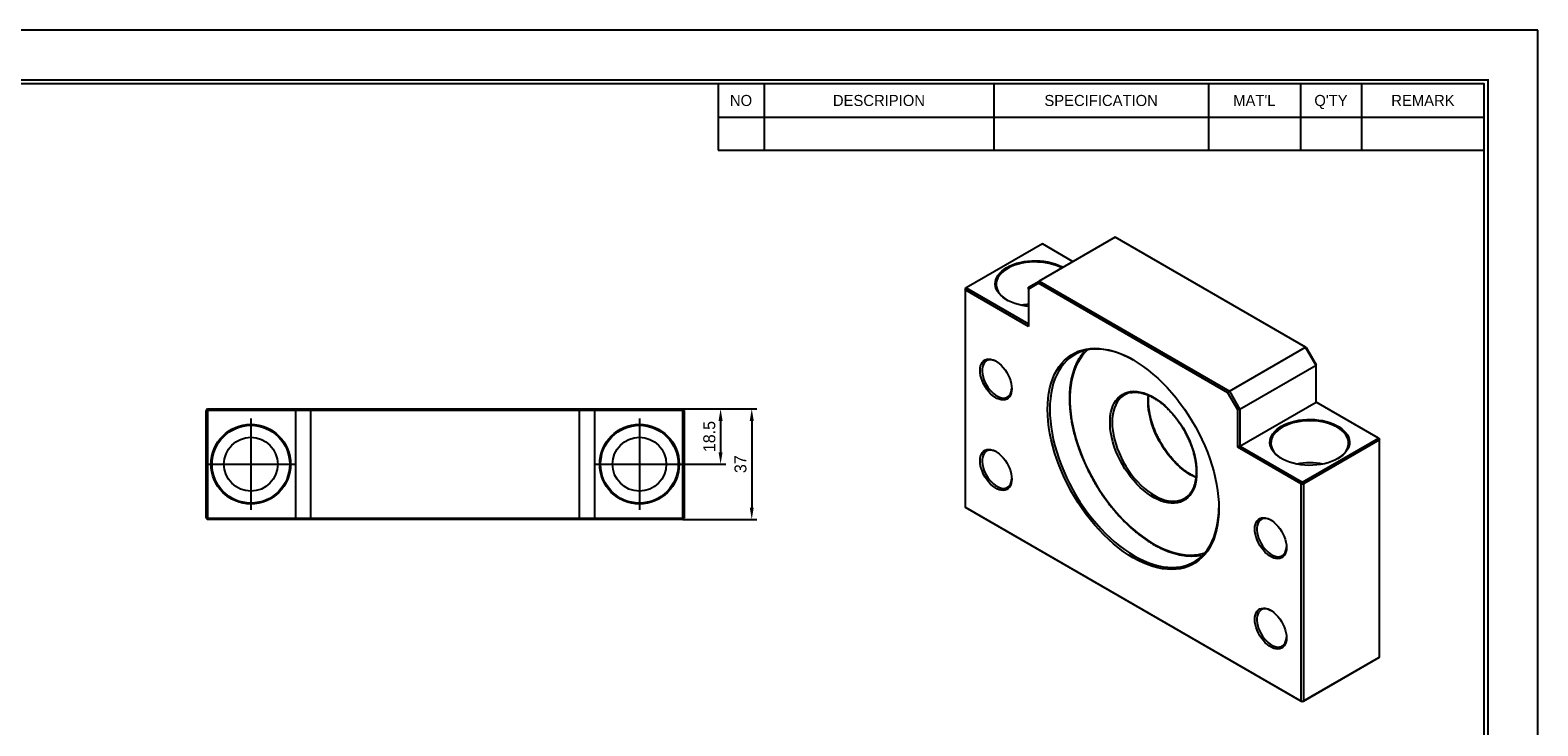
# Model space of a CAD drawing. Header units: millimetres. Extents: x 0 to 761, y 0 to 538.
# Tile 3 of 3: x 257 to 761, y 306 to 538. Entities that reach past the tile are written whole.
import ezdxf
from ezdxf.enums import TextEntityAlignment as Align

# ---------------------------------------------------------------- set-up
doc = ezdxf.new("R2010")
doc.units = ezdxf.units.MM
doc.linetypes.add('CENTER', pattern=[50.8, 31.75, -6.35, 6.35, -6.35])
doc.layers.get('DEFPOINTS').update_dxf_attribs({"linetype": 'CONTINUOUS'})
for name, color, linetype in [('center', 1, 'CENTER'), ('L1', 7, 'CONTINUOUS'), ('OUTLINE', 7, 'CONTINUOUS')]:
    doc.layers.add(name, color=color, linetype=linetype)
doc.dimstyles.get("Standard").update_dxf_attribs({"dimtxt": 4, "dimasz": 4, "dimexe": 1.7, "dimexo": 0, "dimgap": 1.7, "dimtad": 1, "dimdec": 3, "dimzin": 11, "dimdsep": 46, "dimtxsty": 'Standard', "dimcen": 0, "dimclrd": 5, "dimclre": 5, "dimclrt": 3, "dimadec": 0, "dimazin": 0, "dimtfac": 0.6, "dimtdec": 3, "dimtmove": 0, "dimatfit": 3, "dimfxl": 0, "dimtolj": 1, "dimtzin": 11, "dimarcsym": 0})

# ---------------------------------------------------------------- blocks, each defined once
blk = doc.blocks.new('표제란')
at = {"layer": 'L1', "color": 0}
for p, q in [((297, 210), (0, 210)), ((297, 0), (297, 210))]:
    blk.add_line(p, q, dxfattribs=at)
at = {"layer": 'L1'}
for p, q in [((190, 203), (190, 194.34)), ((196, 203), (196, 194.34)), ((226, 203), (226, 194.34)), ((254, 203), (254, 194.34)), ((266, 203), (266, 194.34)), ((274, 203), (274, 194.34)), ((190, 198.67), (290, 198.67)), ((190, 194.34), (290, 194.34))]:
    blk.add_line(p, q, dxfattribs=at)
at = {"layer": 'L1', "const_width": 0.25}
blk.add_lwpolyline([(290.5, 6.5), (290.5, 203.5), (10, 203.5), (10, 6.5)], close=True, dxfattribs=at)
at = {"layer": 'L1'}
blk.add_lwpolyline([(290, 7), (290, 203), (10.5, 203), (10.5, 7)], close=True, dxfattribs=at)
for s, p in [('NO', (193, 200.83)), ('DESCRIPION', (211, 200.83)), ('SPECIFICATION', (240, 200.83)), ("MAT'L", (260, 200.83)), ("Q'TY", (270, 200.83)), ('REMARK', (282, 200.83))]:
    blk.add_text(s, height=1.444, dxfattribs=at).set_placement(p, align=Align.MIDDLE_CENTER)
for tag, p in [('필렛', (179.25, 10.9)), ('모따기', (179.25, 8.3))]:
    blk.add_attdef(tag, text='', height=1.15, dxfattribs=at).set_placement(p, align=Align.MIDDLE_LEFT)
at = {"layer": 'OUTLINE', "ltscale": 0.5}
for tag, p, height in [('TITLE', (237.17, 24.41), 2.5), ('도번', (251.18, 15.64), 2.5), ('SCALE', (253.78, 9.55), 1.2), ('DATE', (277.02, 9.51), 1.2)]:
    blk.add_attdef(tag, p, '', height=height, dxfattribs=at)
blk = doc.blocks.new('*D11')
at = {"layer": 'DEFPOINTS', "color": 0}
for p in [(475.24, 411.68), (476.03, 393.18), (487.89, 393.18)]:
    blk.add_point(p, dxfattribs=at)
at = {"layer": 'OUTLINE', "color": 5, "lineweight": -2}
for p, q in [((475.24, 411.68), (489.59, 411.68)), ((487.89, 407.68), (487.89, 397.18)), ((476.03, 393.18), (489.59, 393.18))]:
    blk.add_line(p, q, dxfattribs=at)
at = {"layer": 'OUTLINE', "color": 5}
for points in [[(487.22, 407.68), (488.55, 407.68), (487.89, 411.68)], [(487.22, 397.18), (488.55, 397.18), (487.89, 393.18)]]:
    blk.add_solid(points, dxfattribs=at)
at = {"layer": 'OUTLINE', "color": 3, "insert": (484.13, 402.43), "char_height": 4, "attachment_point": 5, "rotation": 90}
blk.add_mtext('\\A1;18.5', dxfattribs=at)
blk = doc.blocks.new('*D12')
at = {"layer": 'DEFPOINTS', "color": 0}
for p in [(475.24, 411.68), (475.24, 374.68), (498.32, 374.68)]:
    blk.add_point(p, dxfattribs=at)
at = {"layer": 'OUTLINE', "color": 5, "lineweight": -2}
for p, q in [((475.24, 411.68), (500.02, 411.68)), ((498.32, 407.68), (498.32, 378.68)), ((475.24, 374.68), (500.02, 374.68))]:
    blk.add_line(p, q, dxfattribs=at)
at = {"layer": 'OUTLINE', "color": 5}
for points in [[(497.65, 407.68), (498.99, 407.68), (498.32, 411.68)], [(497.65, 378.68), (498.99, 378.68), (498.32, 374.68)]]:
    blk.add_solid(points, dxfattribs=at)
at = {"layer": 'OUTLINE', "color": 3, "insert": (494.57, 393.18), "char_height": 4, "attachment_point": 5, "rotation": 90}
blk.add_mtext('\\A1;37', dxfattribs=at)

msp = doc.modelspace()

# ---------------------------------------------------------------- linework, layer by layer
at = {"layer": 'center'}
for p, q in [((330.7353, 408.4771), (330.7353, 377.8871)), ((460.7353, 408.4771), (460.7353, 377.8871)), ((315.4403, 393.1821), (346.0303, 393.1821)), ((445.4403, 393.1821), (476.0303, 393.1821))]:
    msp.add_line(p, q, dxfattribs=at)
at = {"layer": 'OUTLINE'}
for p, q in [((595.5526, 466.8133), (570.0967, 452.1179)), ((619.9477, 469.061), (594.4919, 454.3657)), ((605.8033, 460.8956), (595.5526, 466.8133)), ((683.5874, 432.3227), (619.9477, 469.061)), ((590.9564, 452.324), (594.4919, 454.3657)), ((594.2848, 453.6688), (594.4919, 454.3657)), ((594.4919, 454.3657), (658.1315, 417.6273)), ((569.7432, 451.5055), (570.0967, 452.1179)), ((569.7432, 451.9137), (570.0967, 452.1179)), ((569.7432, 451.9137), (569.7432, 451.5055)), ((569.7432, 451.5055), (569.7432, 378.8334)), ((590.9564, 439.2594), (569.7432, 451.5055)), ((570.0967, 452.1179), (590.9564, 440.0759)), ((594.2848, 453.6688), (590.9564, 451.7467)), ((590.9564, 451.7467), (590.9564, 452.324)), ((590.9564, 451.7467), (590.9564, 439.2594)), ((657.6315, 417.0995), (594.2848, 453.6688)), ((658.1315, 417.6273), (683.5874, 432.3227)), ((687.1229, 426.1989), (683.5874, 432.3227)), ((683.5874, 432.3227), (683.7945, 432.203)), ((683.7945, 432.203), (687.1229, 426.438)), ((687.1229, 426.1989), (661.667, 411.5036)), ((687.1229, 426.1989), (687.1229, 426.438)), ((687.1229, 413.9508), (687.1229, 426.1989)), ((657.6315, 417.0995), (658.1315, 417.6273)), ((660.9599, 411.3345), (657.6315, 417.0995)), ((658.1315, 417.6273), (661.667, 411.5036)), ((661.667, 399.2555), (687.1229, 413.9508)), ((707.9825, 401.9088), (687.1229, 413.9508)), ((316.2353, 411.6821), (315.7353, 411.1821)), ((315.7353, 411.1821), (316.2353, 411.1821)), ((315.7353, 375.1821), (315.7353, 411.1821)), ((316.2353, 411.6821), (316.2353, 411.1821)), ((316.2353, 411.6821), (346.2353, 411.6821)), ((345.7353, 411.1821), (316.2353, 411.1821)), ((316.2353, 411.1821), (316.2353, 375.1821)), ((346.2353, 411.6821), (345.7353, 411.1821)), ((345.7353, 375.1821), (345.7353, 411.1821)), ((350.7353, 411.1821), (345.7353, 411.1821)), ((346.2353, 411.6821), (350.9424, 411.6821)), ((350.7353, 411.1821), (350.9424, 411.6821)), ((350.7353, 411.1821), (350.7353, 375.1821)), ((440.7353, 411.1821), (350.7353, 411.1821)), ((350.9424, 411.6821), (440.5282, 411.6821)), ((440.7353, 411.1821), (440.5282, 411.6821)), ((440.5282, 411.6821), (445.2353, 411.6821)), ((445.7353, 411.1821), (440.7353, 411.1821)), ((440.7353, 375.1821), (440.7353, 411.1821)), ((445.7353, 411.1821), (445.2353, 411.6821)), ((445.2353, 411.6821), (475.2353, 411.6821)), ((445.7353, 411.1821), (445.7353, 375.1821)), ((475.2353, 411.1821), (445.7353, 411.1821)), ((475.2353, 411.1821), (475.2353, 411.6821)), ((475.7353, 411.1821), (475.2353, 411.6821)), ((475.2353, 375.1821), (475.2353, 411.1821)), ((475.2353, 411.1821), (475.7353, 411.1821)), ((475.7353, 411.1821), (475.7353, 375.1821)), ((661.667, 411.5036), (660.9599, 411.3345)), ((660.9599, 398.8472), (660.9599, 411.3345)), ((661.667, 411.5036), (661.667, 399.2555)), ((661.667, 399.2555), (660.9599, 398.8472)), ((682.1731, 386.6011), (660.9599, 398.8472)), ((661.667, 399.2555), (682.5267, 387.2135)), ((682.5267, 387.2135), (707.9825, 401.9088)), ((708.3361, 401.2964), (682.8802, 386.6011)), ((707.9825, 401.9088), (708.3361, 401.2964)), ((707.9825, 401.9088), (708.3361, 401.7046)), ((708.3361, 401.2964), (708.3361, 401.7046)), ((708.3361, 328.6243), (708.3361, 401.2964)), ((682.5267, 387.2135), (682.1731, 386.6011)), ((682.1731, 313.929), (682.1731, 386.6011)), ((682.1731, 386.6011), (682.8802, 386.6011)), ((682.5267, 387.2135), (682.8802, 386.6011)), ((682.8802, 386.6011), (682.8802, 313.929)), ((569.7432, 378.8334), (682.1731, 313.929)), ((570.0967, 378.6292), (569.7432, 378.8334)), ((682.5267, 313.7248), (570.0967, 378.6292)), ((315.7353, 375.1821), (316.2353, 375.1821)), ((315.7353, 375.1821), (316.2353, 374.6821)), ((316.2353, 375.1821), (345.7353, 375.1821)), ((316.2353, 374.6821), (316.2353, 375.1821)), ((346.2353, 374.6821), (316.2353, 374.6821)), ((345.7353, 375.1821), (350.7353, 375.1821)), ((346.2353, 374.6821), (345.7353, 375.1821)), ((350.9424, 374.6821), (346.2353, 374.6821)), ((350.7353, 375.1821), (440.7353, 375.1821)), ((350.9424, 374.6821), (350.7353, 375.1821)), ((440.5282, 374.6821), (350.9424, 374.6821)), ((440.5282, 374.6821), (440.7353, 375.1821)), ((445.2353, 374.6821), (440.5282, 374.6821)), ((440.7353, 375.1821), (445.7353, 375.1821)), ((445.7353, 375.1821), (445.2353, 374.6821)), ((475.2353, 374.6821), (445.2353, 374.6821)), ((445.7353, 375.1821), (475.2353, 375.1821)), ((475.2353, 375.1821), (475.7353, 375.1821)), ((475.2353, 375.1821), (475.2353, 374.6821)), ((475.2353, 374.6821), (475.7353, 375.1821)), ((707.9825, 328.4201), (682.5267, 313.7248)), ((682.8802, 313.929), (708.3361, 328.6243)), ((708.3361, 328.6243), (707.9825, 328.4201)), ((682.1731, 313.929), (682.8802, 313.929)), ((682.5267, 313.7248), (682.1731, 313.929)), ((682.8802, 313.929), (682.5267, 313.7248))]:
    msp.add_line(p, q, dxfattribs=at)
at = {"layer": 'OUTLINE', "flags": 128}
for points in [[(590.9564, 445.967), (590.0712, 446.0674), (588.776, 446.2814), (587.5248, 446.5699), (586.3307, 446.93), (585.2057, 447.358), (584.1616, 447.8495), (583.2089, 448.3995), (582.3575, 449.0022), (581.6161, 449.6516), (580.9923, 450.341), (580.4926, 451.0633), (580.1219, 451.811), (579.8843, 452.5766), (579.782, 453.3521), (579.8161, 454.1296), (579.9863, 454.9012), (580.2908, 455.6588), (580.7266, 456.3947), (581.2891, 457.1015), (581.9726, 457.7717), (582.77, 458.3986), (583.6732, 458.9757), (584.6729, 459.4971), (585.7588, 459.9575), (586.9198, 460.352), (588.1441, 460.6768), (589.4189, 460.9283), (590.7313, 461.1041), (592.0678, 461.2024), (593.4146, 461.2221), (594.758, 461.163), (596.0841, 461.0258), (597.3794, 460.8119), (598.6306, 460.5233), (599.8247, 460.1632), (600.9497, 459.7352), (601.9938, 459.2437), (602.4799, 458.9771)], [(602.0531, 458.7307), (601.2762, 459.1258), (600.1954, 459.5816), (599.0391, 459.9708), (597.8197, 460.2893), (596.55, 460.5337), (595.2435, 460.7015), (593.914, 460.7909), (592.5757, 460.8008), (591.2427, 460.7313), (589.9291, 460.583), (588.6489, 460.3575), (587.4157, 460.0572), (586.2424, 459.6853), (585.1417, 459.2458), (584.125, 458.7432), (583.2033, 458.1829), (582.3862, 457.571), (581.6825, 456.9137), (581.0995, 456.2182), (580.6436, 455.4917), (580.3194, 454.7421), (580.1305, 453.9771), (580.0788, 453.205), (580.1649, 452.434), (580.3879, 451.6721), (580.7454, 450.9275), (581.2336, 450.2081), (581.8474, 449.5214), (582.5802, 448.8749), (583.4243, 448.2752), (583.7789, 448.0571)], [(654.596, 378.4331), (654.5475, 376.5382), (654.4023, 374.7057), (654.1609, 372.9417), (653.824, 371.2523), (653.3929, 369.6431), (652.8689, 368.1195), (652.2539, 366.6868), (651.5498, 365.3498), (650.7592, 364.113), (649.8847, 362.9806), (648.9292, 361.9565), (647.896, 361.044), (646.7886, 360.2463), (645.6106, 359.5661), (644.3662, 359.0056), (643.0595, 358.5668), (641.6949, 358.2512), (640.2771, 358.0598), (638.8108, 357.9933), (637.301, 358.0519), (635.7529, 358.2354), (634.1716, 358.5432), (632.5625, 358.9743), (630.9311, 359.5271), (629.2828, 360.1998), (627.6233, 360.9901), (625.9582, 361.8955), (624.293, 362.9127), (622.6335, 364.0383), (620.9852, 365.2687), (619.3538, 366.5995), (617.7447, 368.0262), (616.1634, 369.5442), (614.6153, 371.1481), (613.1055, 372.8327), (611.6392, 374.5921), (610.2214, 376.4205), (608.8568, 378.3116), (607.5501, 380.2591), (606.3057, 382.2563), (605.1278, 384.2965), (604.0203, 386.3729), (602.9871, 388.4783), (602.0316, 390.6057), (601.1571, 392.7478), (600.3665, 394.8974), (599.6624, 397.0472), (599.0474, 399.19), (598.5234, 401.3185), (598.0923, 403.4255), (597.7554, 405.5039), (597.514, 407.5467), (597.3688, 409.5468), (597.3203, 411.4976), (597.3688, 413.3925), (597.514, 415.225), (597.7554, 416.989), (598.0923, 418.6784), (598.5234, 420.2876), (599.0474, 421.8112), (599.6624, 423.2439), (600.3665, 424.5809), (601.1571, 425.8177), (602.0316, 426.9501), (602.9871, 427.9742), (604.0203, 428.8867), (605.1278, 429.6844), (606.3057, 430.3647), (607.5501, 430.9251), (608.8568, 431.3639), (610.2214, 431.6795), (611.6392, 431.8709), (613.1055, 431.9374), (614.6153, 431.8788), (616.1634, 431.6953), (617.7447, 431.3875), (619.3538, 430.9565), (620.9852, 430.4037), (622.6335, 429.7309), (624.293, 428.9406), (625.9582, 428.0353), (627.6233, 427.018), (629.2828, 425.8924), (630.9311, 424.6621), (632.5625, 423.3313), (634.1716, 421.9045), (635.7529, 420.3865), (637.301, 418.7826), (638.8108, 417.098), (640.2771, 415.3386), (641.6949, 413.5102), (643.0595, 411.6191), (644.3662, 409.6716), (645.6106, 407.6744), (646.7886, 405.6342), (647.896, 403.5578), (648.9292, 401.4524), (649.8847, 399.3251), (650.7592, 397.1829), (651.5498, 395.0333), (652.2539, 392.8835), (652.8689, 390.7407), (653.3929, 388.6122), (653.824, 386.5052), (654.1609, 384.4268), (654.4023, 382.3841), (654.5475, 380.3839), (654.596, 378.4331)], [(626.1401, 427.9296), (624.6671, 428.7252), (623.0281, 429.5058), (621.4002, 430.1702), (619.7889, 430.7162), (618.1997, 431.1419), (616.6379, 431.4459), (615.1089, 431.6272), (613.6177, 431.685), (612.1696, 431.6193), (610.7692, 431.4303), (609.4215, 431.1186), (608.1309, 430.6853), (606.9019, 430.1317), (605.7385, 429.4599), (604.6447, 428.6721), (603.6242, 427.7708), (602.6805, 426.7593), (601.8168, 425.6409), (601.036, 424.4194), (600.3406, 423.0989), (599.7332, 421.6838), (599.2157, 420.1791), (598.7898, 418.5898), (598.4571, 416.9212), (598.2187, 415.179), (598.0753, 413.3691), (598.0274, 411.4976), (598.0753, 409.5709), (598.2187, 407.5954), (598.4571, 405.5779), (598.7898, 403.5252), (599.2157, 401.4442), (599.7332, 399.342), (600.3406, 397.2256), (601.036, 395.1023), (601.8168, 392.9792), (602.6805, 390.8636), (603.6242, 388.7625), (604.6447, 386.6831), (605.7385, 384.6324), (606.9019, 382.6173), (608.1309, 380.6447), (609.4215, 378.7213), (610.7692, 376.8535), (612.1696, 375.0477), (613.6177, 373.31), (615.1089, 371.6463), (616.6379, 370.0621), (618.1997, 368.5629), (619.7889, 367.1538), (621.4002, 365.8394), (623.0281, 364.6243), (624.6671, 363.5125), (626.3117, 362.5078), (627.9563, 361.6137), (629.5953, 360.8331), (631.2232, 360.1687), (632.8345, 359.6227), (634.4237, 359.197), (635.9855, 358.893), (637.5145, 358.7118), (639.0057, 358.6539), (640.4538, 358.7196), (641.8542, 358.9086), (643.2019, 359.2203), (644.4925, 359.6537), (645.7216, 360.2072), (646.8849, 360.879), (647.9787, 361.6669), (648.9992, 362.5681), (649.9429, 363.5796), (650.8066, 364.698), (651.5875, 365.9196), (652.2828, 367.2401), (652.8902, 368.6551), (653.4077, 370.1598), (653.8336, 371.7491), (654.1663, 373.4177), (654.4047, 375.1599), (654.5481, 376.9698), (654.5954, 378.6381)], [(610.6726, 431.4124), (609.888, 430.6486), (608.9794, 429.5967), (608.1525, 428.4387), (607.4102, 427.1787), (606.7549, 425.821), (606.189, 424.3703), (605.7144, 422.8317), (605.3328, 421.2103), (605.0454, 419.5118), (604.8532, 417.7421), (604.757, 415.9073), (604.757, 414.0136), (604.8532, 412.0676), (605.0454, 410.076), (605.3328, 408.0457), (605.7144, 405.9837), (606.189, 403.8971), (606.7549, 401.793), (607.4102, 399.6788), (608.1525, 397.5617), (608.9794, 395.449), (609.888, 393.348), (610.8751, 391.266), (611.9374, 389.2101), (613.0712, 387.1874), (614.2725, 385.2048), (615.5373, 383.2693), (616.8612, 381.3875), (618.2395, 379.5658), (619.6677, 377.8106), (621.1407, 376.128), (622.6534, 374.5236), (624.2007, 373.003), (625.7772, 371.5715), (627.3775, 370.2341), (628.9961, 368.9952), (630.6273, 367.8593), (632.2657, 366.8301), (633.9054, 365.9113), (635.5408, 365.1061), (637.1664, 364.4171), (638.7766, 363.8468), (640.3657, 363.3971), (641.9282, 363.0697), (643.4589, 362.8655), (644.9524, 362.7854), (646.4036, 362.8296), (647.8075, 362.9979), (649.1592, 363.2898), (649.8765, 363.502)], [(585.2995, 418.4371), (585.2501, 417.6317), (585.1029, 416.8984), (584.8605, 416.2507), (584.5275, 415.7008), (584.11, 415.2589), (583.616, 414.9333), (583.0545, 414.7299), (582.4361, 414.6527), (581.7722, 414.7029), (581.0752, 414.8798), (580.3581, 415.1799), (579.6343, 415.5978), (578.9172, 416.1255), (578.2202, 416.7534), (577.5563, 417.4697), (576.9379, 418.261), (576.3764, 419.1126), (575.8824, 420.0087), (575.465, 420.9325), (575.132, 421.8669), (574.8896, 422.7944), (574.7423, 423.6977), (574.6929, 424.5602), (574.7423, 425.3655), (574.8896, 426.0989), (575.132, 426.7465), (575.465, 427.2964), (575.8824, 427.7383), (576.3764, 428.064), (576.9379, 428.2673), (577.5563, 428.3446), (578.2202, 428.2943), (578.9172, 428.1175), (579.6343, 427.8173), (580.3581, 427.3995), (581.0752, 426.8717), (581.7722, 426.2438), (582.4361, 425.5276), (583.0545, 424.7363), (583.616, 423.8846), (584.11, 422.9886), (584.5275, 422.0648), (584.8605, 421.1304), (585.1029, 420.2029), (585.2501, 419.2995), (585.2995, 418.4371)], [(580.1769, 427.5148), (579.8324, 427.6859), (579.1523, 427.94), (578.4956, 428.0727), (577.8749, 428.0815), (577.3024, 427.966), (576.7892, 427.7287), (576.3453, 427.3741), (575.9794, 426.9091), (575.6985, 426.3427), (575.5082, 425.6861), (575.4121, 424.9519), (575.4121, 424.1545), (575.5082, 423.3093), (575.6985, 422.4329), (575.9794, 421.5423), (576.3453, 420.6548), (576.7892, 419.7877), (577.3024, 418.9578), (577.8749, 418.1814), (578.4956, 417.4736), (579.1523, 416.848), (579.8324, 416.3169), (580.5225, 415.8907), (581.2093, 415.5776), (581.8793, 415.3837), (582.5196, 415.3128), (583.1176, 415.3663), (583.6618, 415.5431), (584.1415, 415.8398), (584.5474, 416.2506), (584.8716, 416.7675), (585.1078, 417.3805), (585.2513, 418.0776), (585.2965, 418.6465)], [(647.1714, 390.4751), (647.1231, 389.1386), (646.9787, 387.8666), (646.7392, 386.6677), (646.406, 385.5498), (645.9815, 384.5204), (645.4684, 383.5863), (644.8702, 382.7537), (644.1909, 382.0282), (643.4349, 381.4146), (642.6073, 380.917), (641.7136, 380.5387), (640.7597, 380.2822), (639.7521, 380.1492), (638.6974, 380.1406), (637.6026, 380.2565), (636.475, 380.4961), (635.3221, 380.8578), (634.1517, 381.3391), (632.9714, 381.937), (631.7891, 382.6474), (630.6127, 383.4655), (629.4501, 384.386), (628.3089, 385.4027), (627.1968, 386.5088), (626.1211, 387.697), (625.0891, 388.9594), (624.1075, 390.2876), (623.183, 391.6727), (622.3217, 393.1056), (621.5292, 394.5766), (620.8109, 396.076), (620.1716, 397.5938), (619.6155, 399.12), (619.1463, 400.6442), (618.7672, 402.1566), (618.4806, 403.6468), (618.2884, 405.1051), (618.192, 406.5218), (618.192, 407.8873), (618.2884, 409.1926), (618.4806, 410.4291), (618.7672, 411.5885), (619.1463, 412.663), (619.6155, 413.6456), (620.1716, 414.5297), (620.8109, 415.3093), (621.5292, 415.9795), (622.3217, 416.5355), (623.183, 416.9738), (624.1075, 417.2915), (625.0891, 417.4864), (626.1211, 417.5573), (627.1968, 417.5036), (628.3089, 417.3257), (629.4501, 417.0248), (630.6127, 416.6029), (631.7891, 416.0629), (632.9714, 415.4082), (634.1517, 414.6433), (635.3221, 413.7733), (636.475, 412.8039), (637.6026, 411.7416), (638.6974, 410.5934), (639.7521, 409.3671), (640.7597, 408.0707), (641.7136, 406.713), (642.6073, 405.3028), (643.4349, 403.8497), (644.1909, 402.3632), (644.8702, 400.8534), (645.4684, 399.3301), (645.9815, 397.8036), (646.406, 396.2841), (646.7392, 394.7815), (646.9787, 393.306), (647.1231, 391.8673), (647.1714, 390.4751)], [(621.4714, 415.1305), (621.1899, 414.8142), (620.5916, 414.0001), (620.0782, 413.0839), (619.6533, 412.0717), (619.3198, 410.9706), (619.08, 409.7881), (618.9354, 408.5322), (618.8871, 407.2115), (618.9354, 405.835), (619.08, 404.4122), (619.3198, 402.9527), (619.6533, 401.4665), (620.0782, 399.9638), (620.5916, 398.4549), (621.1899, 396.95), (621.8691, 395.4594), (622.6245, 393.9933), (623.451, 392.5618), (624.3429, 391.1746), (625.2942, 389.8411), (626.2983, 388.5705), (627.3484, 387.3715), (628.4373, 386.2523), (629.5575, 385.2205), (630.7015, 384.2831), (631.8614, 383.4465), (633.0292, 382.7166), (634.1971, 382.0982), (635.3569, 381.5955), (636.5009, 381.2121), (637.6212, 380.9506), (638.7101, 380.8126), (639.7601, 380.7992), (640.7642, 380.9105), (641.1645, 380.9928)], [(646.9239, 388.7183), (646.2179, 389.0376), (645.05, 389.6561), (643.8822, 390.386), (642.7223, 391.2225), (641.5783, 392.1599), (640.4581, 393.1918), (639.3692, 394.311), (638.3191, 395.51), (637.315, 396.7806), (636.3638, 398.114), (635.4718, 399.5013), (634.6453, 400.9328), (633.8899, 402.3989), (633.2107, 403.8895), (632.6124, 405.3944), (632.099, 406.9033), (631.6742, 408.406), (631.3406, 409.8922), (631.1008, 411.3516), (630.9562, 412.7745), (630.9079, 414.1509), (630.9562, 415.4717), (631.0309, 416.2293)], [(694.4061, 395.051), (693.4064, 394.5296), (692.3205, 394.0692), (691.1594, 393.6747), (689.9352, 393.35), (688.6603, 393.0984), (687.348, 392.9226), (686.0115, 392.8243), (684.6646, 392.8046), (683.3213, 392.8637), (681.9951, 393.0009), (680.6998, 393.2149), (679.4487, 393.5034), (678.2545, 393.8635), (677.1296, 394.2915), (676.0855, 394.783), (675.1328, 395.3329), (674.2814, 395.9357), (673.54, 396.5851), (672.9162, 397.2745), (672.4165, 397.9968), (672.0458, 398.7445), (671.8081, 399.5101), (671.7058, 400.2856), (671.74, 401.0631), (671.9102, 401.8346), (672.2147, 402.5923), (672.6505, 403.3282), (673.213, 404.0349), (673.8964, 404.7052), (674.6939, 405.3321), (675.597, 405.9092), (676.5967, 406.4306), (677.6827, 406.8909), (678.8437, 407.2855), (680.0679, 407.6102), (681.3428, 407.8618), (682.6552, 408.0376), (683.9917, 408.1359), (685.3385, 408.1556), (686.6819, 408.0965), (688.008, 407.9593), (689.3033, 407.7453), (690.5544, 407.4568), (691.7486, 407.0967), (692.8735, 406.6687), (693.9177, 406.1772), (694.8704, 405.6273), (695.7217, 405.0245), (696.4631, 404.3751), (697.0869, 403.6857), (697.5867, 402.9634), (697.9573, 402.2157), (698.195, 401.4501), (698.2973, 400.6746), (698.2632, 399.8971), (698.093, 399.1256), (697.7884, 398.3679), (697.3527, 397.632), (696.7902, 396.9252), (696.1067, 396.255), (695.3093, 395.6281), (694.4061, 395.051)], [(694.194, 405.5418), (693.2001, 406.0593), (692.1193, 406.5151), (690.963, 406.9043), (689.7436, 407.2228), (688.4739, 407.4672), (687.1674, 407.635), (685.8379, 407.7243), (684.4996, 407.7343), (683.1665, 407.6647), (681.853, 407.5164), (680.5728, 407.2909), (679.3395, 406.9907), (678.1663, 406.6188), (677.0656, 406.1792), (676.0489, 405.6767), (675.1272, 405.1164), (674.3101, 404.5044), (673.6064, 403.8472), (673.0234, 403.1516), (672.5674, 402.4252), (672.2433, 401.6755), (672.0543, 400.9106), (672.0026, 400.1385), (672.0888, 399.3674), (672.3117, 398.6056), (672.6692, 397.861), (673.1575, 397.1415), (673.7712, 396.4549), (674.5041, 395.8083), (675.3482, 395.2087), (675.7028, 394.9906)], [(694.3003, 394.9906), (694.4276, 395.0669), (695.2982, 395.6538), (696.0596, 396.2892), (696.7038, 396.9665), (697.2239, 397.6785), (697.6145, 398.4175), (697.8714, 399.1758), (697.9919, 399.9453), (697.9746, 400.7179), (697.8199, 401.4854), (697.5293, 402.2397), (697.1058, 402.9726), (696.5541, 403.6766), (695.8799, 404.3441), (695.0904, 404.968), (694.194, 405.5418)], [(585.2995, 388.2251), (585.2501, 387.4197), (585.1029, 386.6864), (584.8605, 386.0387), (584.5275, 385.4888), (584.11, 385.0469), (583.616, 384.7213), (583.0545, 384.5179), (582.4361, 384.4406), (581.7722, 384.4909), (581.0752, 384.6678), (580.3581, 384.9679), (579.6343, 385.3858), (578.9172, 385.9135), (578.2202, 386.5414), (577.5563, 387.2577), (576.9379, 388.049), (576.3764, 388.9006), (575.8824, 389.7967), (575.465, 390.7205), (575.132, 391.6549), (574.8896, 392.5824), (574.7423, 393.4857), (574.6929, 394.3481), (574.7423, 395.1535), (574.8896, 395.8869), (575.132, 396.5345), (575.465, 397.0844), (575.8824, 397.5263), (576.3764, 397.8519), (576.9379, 398.0553), (577.5563, 398.1326), (578.2202, 398.0823), (578.9172, 397.9055), (579.6343, 397.6053), (580.3581, 397.1875), (581.0752, 396.6597), (581.7722, 396.0318), (582.4361, 395.3156), (583.0545, 394.5243), (583.616, 393.6726), (584.11, 392.7766), (584.5275, 391.8527), (584.8605, 390.9184), (585.1029, 389.9909), (585.2501, 389.0875), (585.2995, 388.2251)], [(580.1769, 397.3028), (579.8324, 397.4739), (579.1523, 397.728), (578.4956, 397.8607), (577.8749, 397.8694), (577.3024, 397.754), (576.7892, 397.5167), (576.3453, 397.1621), (575.9794, 396.6971), (575.6985, 396.1307), (575.5082, 395.4741), (575.4121, 394.7399), (575.4121, 393.9425), (575.5082, 393.0973), (575.6985, 392.2209), (575.9794, 391.3303), (576.3453, 390.4428), (576.7892, 389.5757), (577.3024, 388.7458), (577.8749, 387.9694), (578.4956, 387.2615), (579.1523, 386.636), (579.8324, 386.1049), (580.5225, 385.6787), (581.2093, 385.3656), (581.8793, 385.1717), (582.5196, 385.1008), (583.1176, 385.1543), (583.6618, 385.3311), (584.1415, 385.6278), (584.5474, 386.0386), (584.8716, 386.5555), (585.1078, 387.1685), (585.2513, 387.8656), (585.2965, 388.4345)], [(677.2234, 365.3706), (677.174, 364.5652), (677.0267, 363.8318), (676.7843, 363.1842), (676.4513, 362.6343), (676.0339, 362.1924), (675.5399, 361.8668), (674.9784, 361.6634), (674.36, 361.5861), (673.6961, 361.6364), (672.9991, 361.8132), (672.282, 362.1134), (671.5582, 362.5312), (670.8411, 363.059), (670.1441, 363.6869), (669.4802, 364.4031), (668.8618, 365.1944), (668.3003, 366.0461), (667.8063, 366.9421), (667.3889, 367.866), (667.0558, 368.8003), (666.8135, 369.7278), (666.6662, 370.6312), (666.6168, 371.4936), (666.6662, 372.299), (666.8135, 373.0323), (667.0558, 373.68), (667.3889, 374.2299), (667.8063, 374.6718), (668.3003, 374.9974), (668.8618, 375.2008), (669.4802, 375.2781), (670.1441, 375.2278), (670.8411, 375.0509), (671.5582, 374.7508), (672.282, 374.3329), (672.9991, 373.8052), (673.6961, 373.1773), (674.36, 372.461), (674.9784, 371.6697), (675.5399, 370.8181), (676.0339, 369.922), (676.4513, 368.9982), (676.7843, 368.0639), (677.0267, 367.1363), (677.174, 366.233), (677.2234, 365.3706)], [(672.1008, 374.4483), (671.7563, 374.6194), (671.0762, 374.8735), (670.4194, 375.0062), (669.7988, 375.0149), (669.2263, 374.8995), (668.7131, 374.6622), (668.2692, 374.3076), (667.9033, 373.8426), (667.6224, 373.2762), (667.4321, 372.6196), (667.336, 371.8854), (667.336, 371.088), (667.4321, 370.2428), (667.6224, 369.3664), (667.9033, 368.4758), (668.2692, 367.5882), (668.7131, 366.7211), (669.2263, 365.8913), (669.7988, 365.1149), (670.4194, 364.407), (671.0762, 363.7815), (671.7563, 363.2504), (672.4464, 362.8242), (673.1332, 362.5111), (673.8032, 362.3172), (674.4435, 362.2463), (675.0415, 362.2997), (675.5857, 362.4765), (676.0654, 362.7732), (676.4713, 363.1841), (676.7955, 363.701), (677.0317, 364.314), (677.1752, 365.0111), (677.2203, 365.5799)], [(677.2234, 335.1586), (677.174, 334.3532), (677.0267, 333.6198), (676.7843, 332.9722), (676.4513, 332.4223), (676.0339, 331.9804), (675.5399, 331.6547), (674.9784, 331.4514), (674.36, 331.3741), (673.6961, 331.4244), (672.9991, 331.6012), (672.282, 331.9014), (671.5582, 332.3192), (670.8411, 332.847), (670.1441, 333.4749), (669.4802, 334.1911), (668.8618, 334.9824), (668.3003, 335.8341), (667.8063, 336.7301), (667.3889, 337.654), (667.0558, 338.5883), (666.8135, 339.5158), (666.6662, 340.4192), (666.6168, 341.2816), (666.6662, 342.087), (666.8135, 342.8203), (667.0558, 343.468), (667.3889, 344.0179), (667.8063, 344.4598), (668.3003, 344.7854), (668.8618, 344.9888), (669.4802, 345.066), (670.1441, 345.0158), (670.8411, 344.8389), (671.5582, 344.5388), (672.282, 344.1209), (672.9991, 343.5932), (673.6961, 342.9653), (674.36, 342.249), (674.9784, 341.4577), (675.5399, 340.6061), (676.0339, 339.71), (676.4513, 338.7862), (676.7843, 337.8518), (677.0267, 336.9243), (677.174, 336.021), (677.2234, 335.1586)], [(672.1008, 344.2363), (671.7563, 344.4073), (671.0762, 344.6615), (670.4194, 344.7942), (669.7988, 344.8029), (669.2263, 344.6875), (668.7131, 344.4502), (668.2692, 344.0955), (667.9033, 343.6305), (667.6224, 343.0642), (667.4321, 342.4076), (667.336, 341.6734), (667.336, 340.8759), (667.4321, 340.0308), (667.6224, 339.1544), (667.9033, 338.2637), (668.2692, 337.3762), (668.7131, 336.5091), (669.2263, 335.6793), (669.7988, 334.9029), (670.4194, 334.195), (671.0762, 333.5695), (671.7563, 333.0384), (672.4464, 332.6122), (673.1332, 332.299), (673.8032, 332.1052), (674.4435, 332.0343), (675.0415, 332.0877), (675.5857, 332.2645), (676.0654, 332.5612), (676.4713, 332.972), (676.7955, 333.489), (677.0317, 334.102), (677.1752, 334.7991), (677.2203, 335.3679)]]:
    msp.add_lwpolyline(points, dxfattribs=at)
at = {"layer": 'OUTLINE'}
for centre, radius in [((330.7353, 393.1821), 13.3), ((330.7353, 393.1821), 13), ((460.7353, 393.1821), 13.3), ((460.7353, 393.1821), 13), ((330.7353, 393.1821), 9), ((460.7353, 393.1821), 9)]:
    msp.add_circle(centre, radius, dxfattribs=at)
for centre, radius, start, end in [((592.946, 425.6655), 21.0899, 95.413483, 101.797419), ((626.4349, 410.472), 6.8072, 101.810987, 136.81511), ((685.0016, 371.7349), 21.9627, 78.327283, 101.672717), ((639.6277, 387.6171), 6.8003, 283.060581, 316.865516)]:
    msp.add_arc(centre, radius, start, end, dxfattribs=at)
for points, knots in [([(609.4763, 430.7347), (609.3566, 430.6033), (608.9378, 430.1438), (608.2965, 429.2565), (607.5539, 428.078), (606.8936, 426.8046), (606.3119, 425.4477), (605.8124, 424.0093), (605.3963, 422.4945), (605.065, 420.908), (604.8195, 419.2549), (604.6606, 417.5402), (604.5886, 415.7694), (604.6037, 413.9481), (604.7057, 412.0817), (604.8942, 410.1761), (605.1684, 408.2371), (605.5275, 406.2704), (605.9703, 404.2822), (606.4953, 402.2783), (607.1009, 400.2648), (607.7852, 398.2478), (608.546, 396.2333), (609.3812, 394.2275), (610.288, 392.2364), (611.2637, 390.266), (612.3054, 388.3222), (613.4099, 386.411), (614.5738, 384.538), (615.7937, 382.709), (617.0659, 380.9296), (618.3865, 379.205), (619.7516, 377.5406), (621.1571, 375.9413), (622.5987, 374.4121), (624.0722, 372.9576), (625.5733, 371.5822), (627.0973, 370.2902), (628.6398, 369.0855), (630.1962, 367.9718), (631.7618, 366.9527), (633.3321, 366.0313), (634.9023, 365.2106), (636.4678, 364.4932), (638.0237, 363.8815), (639.5652, 363.3776), (641.0877, 362.9833), (642.5863, 362.6998), (644.0559, 362.5287), (645.4929, 362.4682), (646.8885, 362.5279), (647.9596, 362.6409), (648.5478, 362.7721), (648.7013, 362.8063)], [0, 0, 0, 0, 0.00797614, 0.02790243, 0.04786515, 0.06786508, 0.08789961, 0.10796393, 0.12805217, 0.14815838, 0.16827708, 0.18840367, 0.20853449, 0.22866665, 0.24879777, 0.26892671, 0.28905277, 0.3091756, 0.3292951, 0.34941135, 0.36952457, 0.38963504, 0.40974311, 0.42984918, 0.44995365, 0.47005695, 0.49015953, 0.51026182, 0.53036426, 0.55046717, 0.57057098, 0.59067615, 0.61078312, 0.63089235, 0.65100425, 0.67111924, 0.6912377, 0.71135993, 0.73148619, 0.75161656, 0.77175097, 0.79188909, 0.81203022, 0.83217318, 0.85231555, 0.87245434, 0.89258577, 0.912705, 0.93280632, 0.95288337, 0.9729299, 0.99294065, 1, 1, 1, 1]), ([(624.9506, 417.0877), (625.1715, 417.133), (625.6883, 417.239), (626.5584, 417.2777), (627.5428, 417.2237), (628.5617, 417.0569), (629.6072, 416.7831), (630.674, 416.4025), (631.7558, 415.9176), (632.8463, 415.3308), (633.9389, 414.6453), (635.0268, 413.865), (636.1032, 412.9944), (637.1615, 412.0386), (638.1951, 411.0032), (639.1973, 409.8945), (640.1621, 408.7192), (641.0832, 407.4845), (641.9551, 406.1978), (642.7722, 404.8672), (643.5294, 403.5008), (644.2223, 402.107), (644.8463, 400.6945), (645.3979, 399.272), (645.8737, 397.8484), (646.2708, 396.4324), (646.587, 395.033), (646.8207, 393.6587), (646.9699, 392.3187), (647.0212, 391.3326), (647.0242, 390.7953), (647.0249, 390.6792)], [0, 0, 0, 0, 0.02704841, 0.06327743, 0.09929487, 0.13513617, 0.17085062, 0.20648474, 0.24207528, 0.27764823, 0.31321839, 0.34879501, 0.3843846, 0.41998996, 0.45561149, 0.49124809, 0.52689779, 0.56255808, 0.59822618, 0.63389918, 0.66957406, 0.70524737, 0.74091543, 0.77657516, 0.8122235, 0.84785751, 0.88347442, 0.91907194, 0.95464854, 0.99020408, 1, 1, 1, 1]), ([(646.9293, 388.8511), (646.5823, 389.0128), (645.8743, 389.3425), (644.7954, 389.9675), (643.7041, 390.6897), (642.6199, 391.5072), (641.5499, 392.4125), (640.5007, 393.4009), (639.4789, 394.4664), (638.4909, 395.6025), (637.543, 396.8025), (636.6409, 398.0589), (635.7903, 399.3642), (634.9966, 400.7101), (634.2645, 402.0885), (633.5988, 403.4908), (633.0033, 404.9084), (632.4817, 406.3324), (632.0371, 407.754), (631.6721, 409.1644), (631.3887, 410.5548), (631.1889, 411.9163), (631.0717, 413.2417), (631.0443, 414.5176), (631.0733, 415.4968), (631.1399, 416.0259), (631.1579, 416.1693)], [0, 0, 0, 0, 0.04116178, 0.08396322, 0.12676538, 0.16957911, 0.21241023, 0.25526079, 0.29813045, 0.34101739, 0.38391894, 0.42683193, 0.46975293, 0.51267837, 0.55560461, 0.59852701, 0.6414416, 0.68434468, 0.72723263, 0.77010195, 0.81294952, 0.85577287, 0.89857074, 0.94134386, 0.98409622, 1, 1, 1, 1]), ([(647.0249, 390.6792), (647.0226, 390.4604), (647.0158, 389.825), (646.9406, 388.8146), (646.7725, 387.6751), (646.5222, 386.6064), (646.1926, 385.6144), (645.7872, 384.7024), (645.3032, 383.883), (644.8753, 383.2868), (644.587, 382.9993), (644.5075, 382.9201)], [0, 0, 0, 0, 0.06623355, 0.19236083, 0.31847675, 0.44461088, 0.57084389, 0.69729428, 0.82411979, 0.95150375, 1, 1, 1, 1])]:
    msp.add_open_spline(points, degree=3, knots=knots, dxfattribs=at)

# ---------------------------------------------------------------- block references
at = {"layer": 'OUTLINE', "xscale": 2.563378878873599, "yscale": 2.563378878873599, "zscale": 2.563378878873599}
msp.add_blockref('표제란', (0, 0), dxfattribs=at)

# ---------------------------------------------------------------- dimensions: what is measured, and where the dimension line sits
at = {"layer": 'OUTLINE'}
for base, p2, picture, middle in [((487.8869, 393.1821), (476.0303, 393.1821), '*D11', (484.131, 402.4321)), ((498.3204, 374.6821), (475.2353, 374.6821), '*D12', (494.5671, 393.1821))]:
    dim = msp.add_linear_dim(base=base, p1=(475.2353, 411.6821), p2=p2, angle=90, dimstyle='Standard', dxfattribs=at)
    dim.commit()
    dim.dimension.update_dxf_attribs({"geometry": picture, "text_midpoint": middle})

doc.saveas('drawing.dxf')
